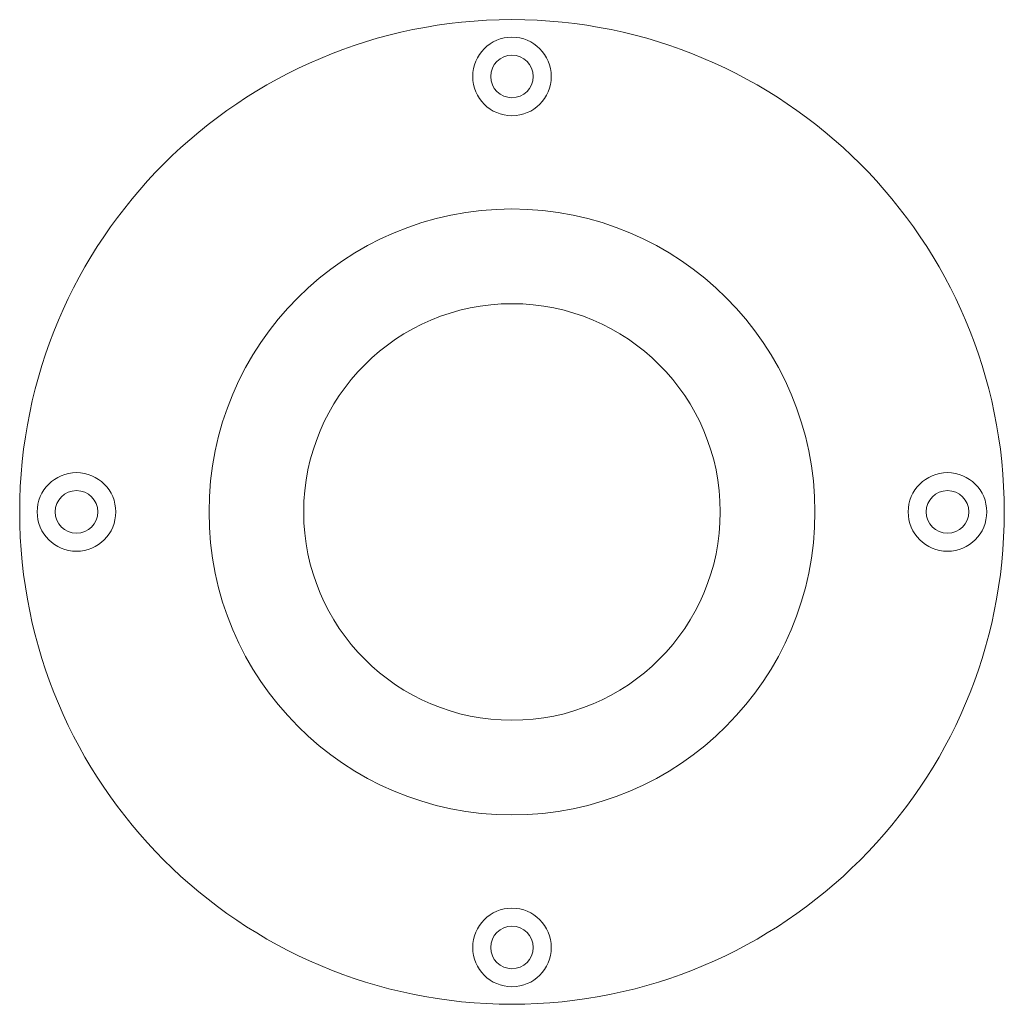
# Model space of a CAD drawing. Header units: millimetres. Extents: x 53 to 157, y 93 to 197.
import ezdxf

# ---------------------------------------------------------------- set-up
doc = ezdxf.new("R2010")
doc.units = ezdxf.units.MM

msp = doc.modelspace()

# ---------------------------------------------------------------- linework, layer by layer
at = {"color": 7, "linetype": 'Continuous', "lineweight": 15}
for centre, radius in [((105.19, 144.67), 52), ((105.19, 190.67), 4.15), ((105.19, 190.67), 2.25), ((105.19, 144.67), 32), ((105.19, 144.67), 22), ((59.19, 144.67), 4.15), ((151.19, 144.67), 4.15), ((59.19, 144.67), 2.25), ((151.19, 144.67), 2.25), ((105.19, 98.67), 4.15), ((105.19, 98.67), 2.25)]:
    msp.add_circle(centre, radius, dxfattribs=at)

doc.saveas('drawing.dxf')
